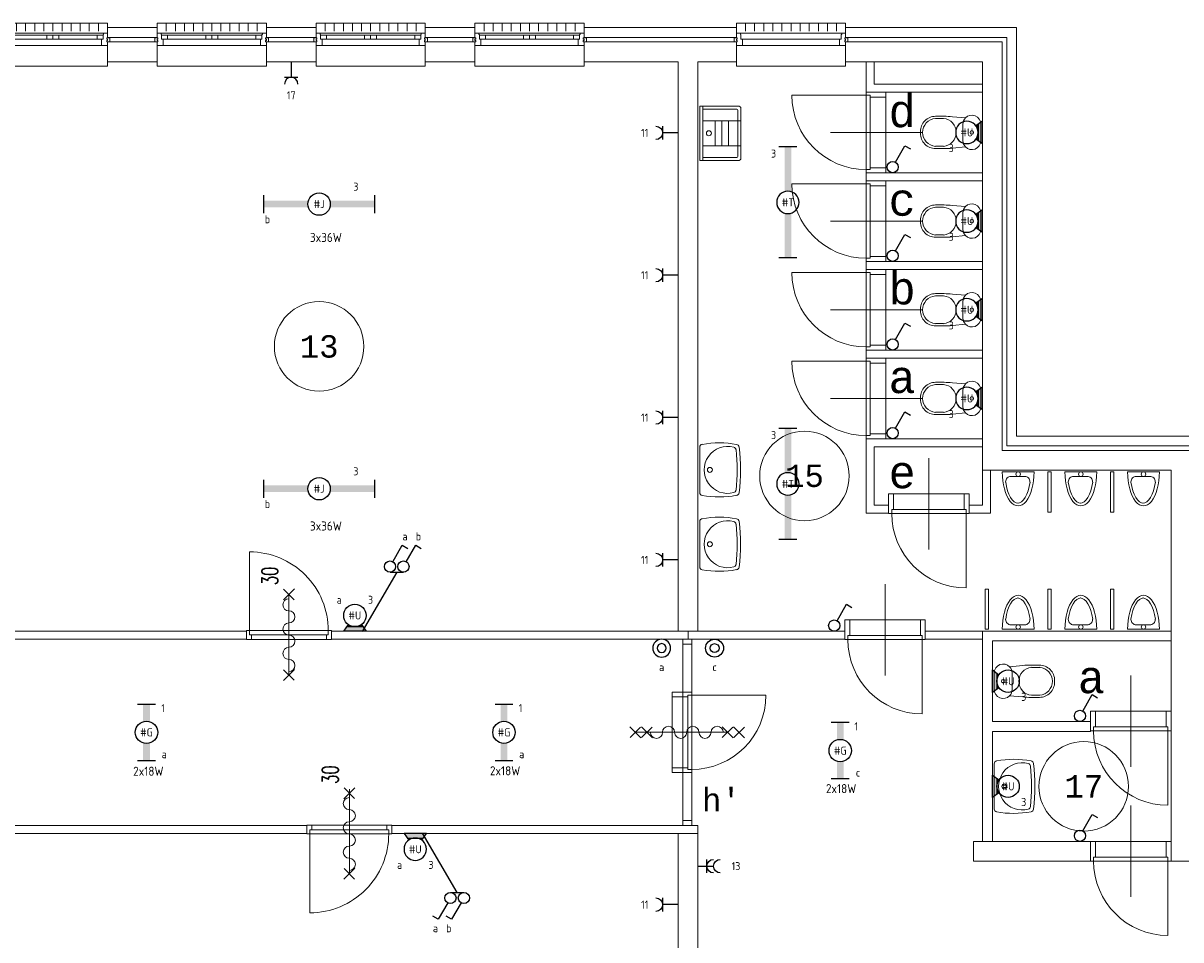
# Model space of a CAD drawing. Header units: millimetres. Extents: x 3141 to 84785, y 12240 to 40624.
# Tile 15 of 19: x 56864 to 69798, y 24824 to 35059. Entities that reach past the tile are written whole.
import ezdxf
from ezdxf.enums import TextEntityAlignment as Align
from ezdxf.xclip import XClip

# ---------------------------------------------------------------- set-up
doc = ezdxf.new("R2010")
doc.units = ezdxf.units.MM
doc.header["$LTSCALE"] = 50
doc.header["$XCLIPFRAME"] = 0
doc.layers.get('0').update_dxf_attribs({"linetype": 'CONTINUOUS'})
for name, color, linetype in [('EL6222--', 3, 'CONTINUOUS'), ('EL6311--', 3, 'CONTINUOUS'), ('Xref', 8, 'CONTINUOUS'), ('Xref-beg26$0$AL$1A---_ALGEMEEN', 8, 'CONTINUOUS'), ('Xref-beg26$0$AT$1A---_TEKST035', 8, 'CONTINUOUS'), ('Xref-beg26$0$AT$1A---_TEKST050', 8, 'CONTINUOUS'), ('Xref-beg26$0$AT$1A---_TEKST070', 8, 'CONTINUOUS')]:
    doc.layers.add(name, color=color, linetype=linetype)
doc.styles.add('buro-018', font='Isocp.shx', dxfattribs={"height": 90})
doc.styles.add('Xref-beg26$0$MONOTXT', font='MONOTXT')
doc.styles.add('Xref-beg26$0$ROMANS', font='ROMANS')

# ---------------------------------------------------------------- blocks, each defined once
blk = doc.blocks.new('*O76')
at = {"layer": 'Xref-beg26$0$AL$1A---_ALGEMEEN', "color": 0, "linetype": 'Continuous', "lineweight": 0}
for p, q in [((-565.5, 130), (565.5, 130)), ((-508.33, 240), (-508.33, 150)), ((-406.66, 240), (-406.66, 150)), ((-305, 240), (-305, 150)), ((-203.33, 240), (-203.33, 150)), ((-101.66, 240), (-101.66, 150)), ((0, 240), (0, 150)), ((101.66, 240), (101.66, 150)), ((203.33, 240), (203.33, 150)), ((305, 240), (305, 150)), ((406.66, 240), (406.66, 150)), ((508.33, 240), (508.33, 150)), ((-493, 106), (-67, 106)), ((-493, 63), (-67, 63)), ((67, 106), (493, 106)), ((67, 63), (493, 63)), ((-543, -9), (543, -9))]:
    blk.add_line(p, q, dxfattribs=at)
for points in [[(-610, 190), (-610, 240), (610, 240), (610, 190)], [(-610, -190), (-610, -240), (610, -240), (610, -190)]]:
    blk.add_lwpolyline(points, dxfattribs=at)
for points in [[(-610, -9), (-545.15, -9), (-543, -6.86), (-543, 63), (-560, 63), (-560, 114), (-565.5, 114), (-565.5, 127.78), (-567.72, 130), (-610, 130), (-610, 76), (-601, 76), (-601, 60), (-610, 60), (-610, 46), (-601, 46), (-601, 30), (-610, 30)], [(610, -9), (545.15, -9), (543, -6.86), (543, 63), (560, 63), (560, 114), (565.5, 114), (565.5, 127.78), (567.72, 130), (610, 130), (610, 76), (601, 76), (601, 60), (610, 60), (610, 46), (601, 46), (601, 30), (610, 30)], [(-635, 30), (-601, 30), (-601, 46), (-610, 46), (-610, 60), (-601, 60), (-601, 76), (-635, 76)], [(-560, 106), (-493, 106), (-493, 63), (-560, 63)], [(-67, 106), (0, 106), (0, 63), (-67, 63)], [(67, 106), (0, 106), (0, 63), (67, 63)], [(560, 106), (493, 106), (493, 63), (560, 63)], [(635, 30), (601, 30), (601, 46), (610, 46), (610, 60), (601, 60), (601, 76), (635, 76)]]:
    blk.add_lwpolyline(points, close=True, dxfattribs=at)
blk = doc.blocks.new('*O77')
at = {"layer": 'Xref-beg26$0$AL$1A---_ALGEMEEN', "color": 0, "linetype": 'Continuous', "lineweight": 0}
for p, q in [((-565.5, 130), (565.5, 130)), ((-508.33, 240), (-508.33, 150)), ((-406.66, 240), (-406.66, 150)), ((-305, 240), (-305, 150)), ((-203.33, 240), (-203.33, 150)), ((-101.66, 240), (-101.66, 150)), ((0, 240), (0, 150)), ((101.66, 240), (101.66, 150)), ((203.33, 240), (203.33, 150)), ((305, 240), (305, 150)), ((406.66, 240), (406.66, 150)), ((508.33, 240), (508.33, 150)), ((-493, 106), (-67, 106)), ((-493, 63), (-67, 63)), ((67, 106), (493, 106)), ((67, 63), (493, 63)), ((-543, -9), (543, -9))]:
    blk.add_line(p, q, dxfattribs=at)
for points in [[(-610, 190), (-610, 240), (610, 240), (610, 190)], [(-610, -190), (-610, -240), (610, -240), (610, -190)]]:
    blk.add_lwpolyline(points, dxfattribs=at)
for points in [[(-610, -9), (-545.15, -9), (-543, -6.86), (-543, 63), (-560, 63), (-560, 114), (-565.5, 114), (-565.5, 127.78), (-567.72, 130), (-610, 130), (-610, 76), (-601, 76), (-601, 60), (-610, 60), (-610, 46), (-601, 46), (-601, 30), (-610, 30)], [(610, -9), (545.15, -9), (543, -6.86), (543, 63), (560, 63), (560, 114), (565.5, 114), (565.5, 127.78), (567.72, 130), (610, 130), (610, 76), (601, 76), (601, 60), (610, 60), (610, 46), (601, 46), (601, 30), (610, 30)], [(-635, 30), (-601, 30), (-601, 46), (-610, 46), (-610, 60), (-601, 60), (-601, 76), (-635, 76)], [(-560, 106), (-493, 106), (-493, 63), (-560, 63)], [(-67, 106), (0, 106), (0, 63), (-67, 63)], [(67, 106), (0, 106), (0, 63), (67, 63)], [(560, 106), (493, 106), (493, 63), (560, 63)], [(635, 30), (601, 30), (601, 46), (610, 46), (610, 60), (601, 60), (601, 76), (635, 76)]]:
    blk.add_lwpolyline(points, close=True, dxfattribs=at)
blk = doc.blocks.new('*O78')
at = {"layer": 'Xref-beg26$0$AL$1A---_ALGEMEEN', "color": 0, "linetype": 'Continuous', "lineweight": 0}
for p, q in [((-565.5, 130), (565.5, 130)), ((-508.33, 240), (-508.33, 150)), ((-406.66, 240), (-406.66, 150)), ((-305, 240), (-305, 150)), ((-203.33, 240), (-203.33, 150)), ((-101.66, 240), (-101.66, 150)), ((0, 240), (0, 150)), ((101.66, 240), (101.66, 150)), ((203.33, 240), (203.33, 150)), ((305, 240), (305, 150)), ((406.66, 240), (406.66, 150)), ((508.33, 240), (508.33, 150)), ((-493, 106), (-67, 106)), ((-493, 63), (-67, 63)), ((67, 106), (493, 106)), ((67, 63), (493, 63)), ((-543, -9), (543, -9))]:
    blk.add_line(p, q, dxfattribs=at)
for points in [[(-610, 190), (-610, 240), (610, 240), (610, 190)], [(-610, -190), (-610, -240), (610, -240), (610, -190)]]:
    blk.add_lwpolyline(points, dxfattribs=at)
for points in [[(-610, -9), (-545.15, -9), (-543, -6.86), (-543, 63), (-560, 63), (-560, 114), (-565.5, 114), (-565.5, 127.78), (-567.72, 130), (-610, 130), (-610, 76), (-601, 76), (-601, 60), (-610, 60), (-610, 46), (-601, 46), (-601, 30), (-610, 30)], [(610, -9), (545.15, -9), (543, -6.86), (543, 63), (560, 63), (560, 114), (565.5, 114), (565.5, 127.78), (567.72, 130), (610, 130), (610, 76), (601, 76), (601, 60), (610, 60), (610, 46), (601, 46), (601, 30), (610, 30)], [(-635, 30), (-601, 30), (-601, 46), (-610, 46), (-610, 60), (-601, 60), (-601, 76), (-635, 76)], [(-560, 106), (-493, 106), (-493, 63), (-560, 63)], [(-67, 106), (0, 106), (0, 63), (-67, 63)], [(67, 106), (0, 106), (0, 63), (67, 63)], [(560, 106), (493, 106), (493, 63), (560, 63)], [(635, 30), (601, 30), (601, 46), (610, 46), (610, 60), (601, 60), (601, 76), (635, 76)]]:
    blk.add_lwpolyline(points, close=True, dxfattribs=at)
blk = doc.blocks.new('*O79')
at = {"layer": 'Xref-beg26$0$AL$1A---_ALGEMEEN', "color": 0, "linetype": 'Continuous', "lineweight": 0}
for p, q in [((-565.5, 130), (565.5, 130)), ((-508.33, 240), (-508.33, 150)), ((-406.66, 240), (-406.66, 150)), ((-305, 240), (-305, 150)), ((-203.33, 240), (-203.33, 150)), ((-101.66, 240), (-101.66, 150)), ((0, 240), (0, 150)), ((101.66, 240), (101.66, 150)), ((203.33, 240), (203.33, 150)), ((305, 240), (305, 150)), ((406.66, 240), (406.66, 150)), ((508.33, 240), (508.33, 150)), ((-493, 106), (-67, 106)), ((-493, 63), (-67, 63)), ((67, 106), (493, 106)), ((67, 63), (493, 63)), ((-543, -9), (543, -9))]:
    blk.add_line(p, q, dxfattribs=at)
for points in [[(-610, 190), (-610, 240), (610, 240), (610, 190)], [(-610, -190), (-610, -240), (610, -240), (610, -190)]]:
    blk.add_lwpolyline(points, dxfattribs=at)
for points in [[(-610, -9), (-545.15, -9), (-543, -6.86), (-543, 63), (-560, 63), (-560, 114), (-565.5, 114), (-565.5, 127.78), (-567.72, 130), (-610, 130), (-610, 76), (-601, 76), (-601, 60), (-610, 60), (-610, 46), (-601, 46), (-601, 30), (-610, 30)], [(610, -9), (545.15, -9), (543, -6.86), (543, 63), (560, 63), (560, 114), (565.5, 114), (565.5, 127.78), (567.72, 130), (610, 130), (610, 76), (601, 76), (601, 60), (610, 60), (610, 46), (601, 46), (601, 30), (610, 30)], [(-635, 30), (-601, 30), (-601, 46), (-610, 46), (-610, 60), (-601, 60), (-601, 76), (-635, 76)], [(-560, 106), (-493, 106), (-493, 63), (-560, 63)], [(-67, 106), (0, 106), (0, 63), (-67, 63)], [(67, 106), (0, 106), (0, 63), (67, 63)], [(560, 106), (493, 106), (493, 63), (560, 63)], [(635, 30), (601, 30), (601, 46), (610, 46), (610, 60), (601, 60), (601, 76), (635, 76)]]:
    blk.add_lwpolyline(points, close=True, dxfattribs=at)
blk = doc.blocks.new('*O92')
at = {"layer": 'Xref-beg26$0$AL$1A---_ALGEMEEN', "color": 0, "linetype": 'Continuous', "lineweight": 0}
for p, q in [((-565.5, 130), (565.5, 130)), ((-508.33, 240), (-508.33, 150)), ((-406.66, 240), (-406.66, 150)), ((-305, 240), (-305, 150)), ((-203.33, 240), (-203.33, 150)), ((-101.66, 240), (-101.66, 150)), ((0, 240), (0, 150)), ((101.66, 240), (101.66, 150)), ((203.33, 240), (203.33, 150)), ((305, 240), (305, 150)), ((406.66, 240), (406.66, 150)), ((508.33, 240), (508.33, 150)), ((-543, 63), (543, 63)), ((-543, -9), (543, -9))]:
    blk.add_line(p, q, dxfattribs=at)
for points in [[(-610, 190), (-610, 240), (610, 240), (610, 190)], [(-610, -190), (-610, -240), (610, -240), (610, -190)]]:
    blk.add_lwpolyline(points, dxfattribs=at)
for points in [[(-610, -9), (-545.15, -9), (-543, -6.86), (-543, 63), (-560, 63), (-560, 114), (-565.5, 114), (-565.5, 127.78), (-567.72, 130), (-610, 130), (-610, 76), (-601, 76), (-601, 60), (-610, 60), (-610, 46), (-601, 46), (-601, 30), (-610, 30)], [(610, -9), (545.15, -9), (543, -6.86), (543, 63), (560, 63), (560, 114), (565.5, 114), (565.5, 127.78), (567.72, 130), (610, 130), (610, 76), (601, 76), (601, 60), (610, 60), (610, 46), (601, 46), (601, 30), (610, 30)], [(-635, 30), (-601, 30), (-601, 46), (-610, 46), (-610, 60), (-601, 60), (-601, 76), (-635, 76)], [(635, 30), (601, 30), (601, 46), (610, 46), (610, 60), (601, 60), (601, 76), (635, 76)]]:
    blk.add_lwpolyline(points, close=True, dxfattribs=at)
blk = doc.blocks.new('Xref-beg26$0$ED0881')
at = {"layer": 'Xref-beg26$0$AL$1A---_ALGEMEEN', "color": 0, "linetype": 'Continuous', "lineweight": 0}
for p, q in [((475, -400), (475, 500)), ((915, 0), (35, 0)), ((55, 100), (895, 100)), ((55, 45), (895, 45))]:
    blk.add_line(p, q, dxfattribs=at)
for points in [[(55, 100), (0, 100), (0, 0), (35, 0), (35, 45), (55, 45), (55, 100)], [(950, 0), (915, 0), (915, 45), (895, 45), (895, 100), (950, 100), (950, 0)]]:
    blk.add_lwpolyline(points, close=True, dxfattribs=at)
blk.add_lwpolyline([(35, 0), (35, -880, 0.414214), (915, 0)], format="xyb", dxfattribs=at)
blk = doc.blocks.new('Xref-beg26$0$ED0831')
at = {"layer": 'Xref-beg26$0$AL$1A---_ALGEMEEN', "color": 0, "linetype": 'Continuous', "lineweight": 0}
for p, q in [((450, -400), (450, 620)), ((0, 0), (0, 220)), ((0, 220), (55, 220)), ((55, 220), (845, 220)), ((55, 220), (55, 45)), ((900, 220), (845, 220)), ((845, 220), (845, 45)), ((900, 0), (900, 220)), ((35, 0), (0, 0)), ((55, 45), (35, 45)), ((35, 45), (35, 0)), ((35, 0), (35, -830)), ((865, 0), (35, 0)), ((55, 45), (845, 45)), ((845, 45), (865, 45)), ((865, 45), (865, 0)), ((865, 0), (900, 0))]:
    blk.add_line(p, q, dxfattribs=at)
blk.add_arc((35, 0), 830, 270, 360, dxfattribs=at)
blk = doc.blocks.new('Xref-beg26$0$CLOS02')
at = {"layer": 'Xref-beg26$0$AL$1A---_ALGEMEEN', "color": 0, "linetype": 'Continuous', "lineweight": 0}
for p, q in [((-92, -220), (92, -220)), ((-155, -528), (-155, -436)), ((155, -528), (155, -436)), ((-1, -670), (1, -670))]:
    blk.add_line(p, q, dxfattribs=at)
blk.add_lwpolyline([(-176, -338), (-162, -192, -0.674333), (-92, -20), (92, -20, -0.674333), (162, -192), (176, -338, -0.023285), (180, -431), (180, -525, -0.414214), (10, -695), (-10, -695, -0.414214), (-180, -525), (-180, -431, -0.023285), (-176, -338)], format="xyb", dxfattribs=at)
blk.add_circle((0, -120), 20, dxfattribs=at)
for centre, radius, start, end in [((-92, -120), 100, 225.9727, 270), ((92, -120), 100, 270, 314.0273), ((0, -450), 156, 4.9264, 175.0736), ((0, -514), 156, 184.9259, 355.0741)]:
    blk.add_arc(centre, radius, start, end, dxfattribs=at)
blk = doc.blocks.new('Xref-beg26$0$UG61')
at = {"layer": 'Xref-beg26$0$AL$1A---_ALGEMEEN', "color": 0, "linetype": 'Continuous', "lineweight": 0}
for p, q in [((305, -20), (-305, -20)), ((-305, -20), (-305, -450)), ((305, -55), (-305, -55)), ((-270, -435), (-270, -55)), ((-140, -55), (-140, -480)), ((140, -55), (140, -480)), ((270, -55), (270, -435)), ((305, -450), (305, -20)), ((140, -192), (-140, -192)), ((140, -268), (-140, -268)), ((140, -342), (-140, -342)), ((-275, -480), (275, -480)), ((260, -445), (-260, -445))]:
    blk.add_line(p, q, dxfattribs=at)
blk.add_circle((-1, -122), 28.1, dxfattribs=at)
for centre, radius, start, end in [((-275, -450), 30, 180, 270), ((-260, -435), 10, 180, 270), ((260, -435), 10, 270, 360), ((275, -450), 30, 270, 360)]:
    blk.add_arc(centre, radius, start, end, dxfattribs=at)
blk = doc.blocks.new('Xref-beg26$0$WT01')
at = {"layer": 'Xref-beg26$0$AL$1A---_ALGEMEEN', "color": 0, "linetype": 'Continuous', "lineweight": 0}
blk.add_line((-253, -20), (253, -20), dxfattribs=at)
blk.add_circle((0, -133), 28.1, dxfattribs=at)
for centre, radius, start, end in [((766, -236), 1068, 169.7983, 190.5514), ((-253, -53), 33, 90, 169.9973), ((0, -332), 263, 344.8667, 195.1333), ((253, -53), 33, 10.0027, 90), ((-766, -236), 1068, 349.4486, 10.2017), ((-252, -426), 33, 190.3455, 263.1425), ((0, 1669), 2144, 263.1425, 276.8575), ((-222, -392), 33, 195.1333, 263.9582), ((0, 1707), 2144, 263.9582, 276.0418), ((222, -392), 33, 276.0418, 344.8667), ((252, -426), 33, 276.8575, 349.6545)]:
    blk.add_arc(centre, radius, start, end, dxfattribs=at)
blk = doc.blocks.new('Xref-beg26$0$URIN03')
at = {"layer": 'Xref-beg26$0$AL$1A---_ALGEMEEN', "color": 0, "linetype": 'Continuous', "lineweight": 0}
for p, q in [((-177, -50), (-178, -50)), ((178, -50), (177, -50))]:
    blk.add_line(p, q, dxfattribs=at)
blk.add_lwpolyline([(-178, -20), (178, -20)], dxfattribs=at)
for points in [[(7, -70), (-72, -70, 0.414214), (-132, -130), (-132, -133)], [(0, -70), (80, -70, -0.414214), (140, -130), (140, -133)]]:
    blk.add_lwpolyline(points, format="xyb", dxfattribs=at)
blk.add_circle((0, -45), 25, dxfattribs=at)
for centre, major_axis, ratio, start_param, end_param in [((0, -20), (0, -380), 0.467105, 4.712389, 7.853982), ((7, -20), (0, -350), 0.421429, 5.041111, 6.283185), ((0, -20), (0, -350), 0.421429, 0, 1.242074)]:
    blk.add_ellipse(centre, major_axis=major_axis, ratio=ratio, start_param=start_param, end_param=end_param, dxfattribs=at)
blk = doc.blocks.new('Xref-beg26$0$BRW60')
at = {"layer": 'Xref-beg26$0$AL$1A---_ALGEMEEN', "color": 0, "linetype": 'Continuous', "lineweight": 0}
for p, q in [((-61.42, 393.58), (61.44, 516.42)), ((59.2, 395.81), (-59.18, 514.19)), ((-61.42, -506.42), (61.44, -383.58)), ((59.2, -504.19), (-59.18, -385.81))]:
    blk.add_line(p, q, dxfattribs=at)
blk = doc.blocks.new('Xref-beg26$0$DR30BZ')
at = {"layer": 'Xref-beg26$0$AL$1A---_ALGEMEEN', "color": 0, "linetype": 'Continuous', "lineweight": 0}
blk.add_line((-450, 0), (450, 0), dxfattribs=at)
for centre, start, end in [((-339, 0), 180, 360), ((-204, 0), 360, 180), ((-68, 0), 180, 360), ((68, 0), 360, 180), ((204, 0), 180, 360), ((339, 0), 360, 180)]:
    blk.add_arc(centre, 67.8, start, end, dxfattribs=at)
at = {"layer": 'Xref-beg26$0$AL$1A---_ALGEMEEN', "color": 0, "linetype": 'Continuous', "lineweight": 0, "rotation": 270}
blk.add_blockref('Xref-beg26$0$BRW60', (0, 0), dxfattribs=at)
at = {"layer": 'Xref-beg26$0$AT$1A---_TEKST035', "linetype": 'Continuous', "lineweight": 0, "style": 'Xref-beg26$0$ROMANS', "width": 0.666667}
blk.add_text('30', height=180, dxfattribs=at).set_placement((559, 123))
blk = doc.blocks.new('*O138')
at = {"layer": 'Xref-beg26$0$AL$1A---_ALGEMEEN', "color": 0, "linetype": 'Continuous', "lineweight": 0}
blk.add_lwpolyline([(0, -407, 1), (0, -271, -1), (0, -136, 1), (0, 0, -1), (0, 136, 1), (0, 271, -1), (0, 407)], format="xyb", dxfattribs=at)
blk = doc.blocks.new('Xref-beg26$0$BRW00')
at = {"layer": 'Xref-beg26$0$AL$1A---_ALGEMEEN', "color": 0, "linetype": 'Continuous', "lineweight": 0}
blk.add_blockref('*O138', (0, 0), dxfattribs=at)
blk = doc.blocks.new('*O167')
at = {"layer": 'Xref-beg26$0$AL$1A---_ALGEMEEN', "color": 0, "linetype": 'Continuous', "lineweight": 0}
for p, q in [((-641.42, 61.43), (-518.58, -61.42)), ((-639.19, -59.18), (-520.81, 59.2)), ((-511.42, 61.43), (-388.58, -61.42)), ((-509.19, -59.18), (-390.81, 59.2)), ((450, 0.01), (-450, 0.01)), ((388.58, 61.43), (511.42, -61.42)), ((390.81, -59.18), (509.19, 59.2)), ((518.58, 61.43), (641.42, -61.42)), ((520.81, -59.18), (639.19, 59.2))]:
    blk.add_line(p, q, dxfattribs=at)
at = {"layer": 'Xref-beg26$0$AL$1A---_ALGEMEEN', "color": 0, "linetype": 'Continuous', "lineweight": 0, "rotation": 270}
blk.add_blockref('Xref-beg26$0$BRW00', (-5, 0.01), dxfattribs=at)
blk = doc.blocks.new('*O166')
at = {"layer": 'Xref-beg26$0$AL$1A---_ALGEMEEN', "color": 0, "linetype": 'Continuous', "lineweight": 0}
blk.add_line((-169.29, -695), (-169.29, 1005), dxfattribs=at)
for points in [[(-169.29, -1040), (-69.29, -1040), (-69.29, 1040), (-169.29, 1040)], [(-169.29, 985), (-69.29, 985), (-69.29, 1040), (-169.29, 1040)], [(-169.29, -1040), (-69.29, -1040), (-69.29, -985), (-169.29, -985)]]:
    blk.add_lwpolyline(points, close=True, dxfattribs=at)
at = {"layer": 'Xref-beg26$0$AL$1A---_ALGEMEEN', "color": 0, "linetype": 'Continuous', "lineweight": 0, "yscale": -1, "rotation": 270}
blk.add_blockref('Xref-beg26$0$ED0831', (-69.29, 450), dxfattribs=at)
at = {"layer": 'Xref-beg26$0$AL$1A---_ALGEMEEN', "color": 0, "linetype": 'Continuous', "lineweight": 0}
blk.add_blockref('*O167', (-119.29, -0.01), dxfattribs=at)
blk = doc.blocks.new('Xref-beg26')
at = {"layer": 'Xref-beg26$0$AL$1A---_ALGEMEEN', "linetype": 'Continuous', "lineweight": 0}
for points in [[(133943.43, 100393.82), (134498.43, 100393.82), (134498.43, 100283.82), (133943.43, 100283.82)], [(135718.43, 100393.82), (136273.43, 100393.82), (136273.43, 100283.82), (135718.43, 100283.82)], [(137493.43, 100393.82), (138048.43, 100393.82), (138048.43, 100283.82), (137493.43, 100283.82)], [(139268.43, 100283.82), (140970.43, 100283.82), (140970.43, 100393.82), (139268.43, 100393.82)], [(142190.43, 100393.82), (144100.43, 100393.82), (144100.43, 95833.82), (146160.43, 95833.82), (146160.43, 95723.82), (143990.43, 95723.82), (143990.43, 100283.82), (142190.43, 100283.82)], [(133943.43, 100233.82), (134498.43, 100233.82), (134498.43, 100013.82), (133943.43, 100013.82)], [(135718.43, 100233.82), (136273.43, 100233.82), (136273.43, 100013.82), (135718.43, 100013.82)], [(137493.43, 100233.82), (138048.43, 100233.82), (138048.43, 100013.82), (137493.43, 100013.82)], [(139268.43, 100233.82), (140970.43, 100233.82), (140970.43, 100013.82), (140540.43, 100013.82), (140540.43, 93656.32), (140320.43, 93656.32), (140320.43, 100013.82), (139268.43, 100013.82)], [(142190.43, 100233.82), (143940.43, 100233.82), (143940.43, 95673.82), (146160.43, 95673.82), (146160.43, 95453.82), (146045.43, 95453.82), (146045.43, 91308.82), (149460.43, 91308.82), (149460.43, 92088.82), (149570.43, 92088.82), (149570.43, 91308.82), (149620.43, 91308.82), (149620.43, 92088.82), (149840.43, 92088.82), (149840.43, 91198.82), (149730.43, 91088.82), (145825.43, 91088.82), (145825.43, 95453.82), (143720.43, 95453.82), (143720.43, 100013.82), (142190.43, 100013.82)], [(142510.43, 100013.82), (142420.43, 100013.82), (142420.43, 99673.82), (143720.43, 99673.82), (143720.43, 99763.82), (142510.43, 99763.82)], [(143720.43, 98683.82), (142420.43, 98683.82), (142420.43, 98773.82), (143720.43, 98773.82)], [(143720.43, 97693.82), (142420.43, 97693.82), (142420.43, 97783.82), (143720.43, 97783.82)], [(143720.43, 96703.82), (142420.43, 96703.82), (142420.43, 96793.82), (143720.43, 96793.82)], [(143720.43, 95803.82), (142420.43, 95803.82), (142420.43, 94973.82), (142670.43, 94973.82), (142670.43, 95063.82), (142510.43, 95063.82), (142510.43, 95713.82), (143720.43, 95713.82)], [(143720.43, 95453.82), (143810.43, 95453.82), (143810.43, 94973.82), (143570.43, 94973.82), (143570.43, 95063.82), (143720.43, 95063.82)], [(144487.93, 94983.82), (144487.93, 95433.82), (144447.93, 95433.82), (144447.93, 94983.82)], [(145187.93, 94983.82), (145187.93, 95433.82), (145147.93, 95433.82), (145147.93, 94983.82)], [(143787.93, 94126.32), (143787.93, 93676.32), (143747.93, 93676.32), (143747.93, 94126.32)], [(144487.93, 94126.32), (144487.93, 93676.32), (144447.93, 93676.32), (144447.93, 94126.32)], [(145187.93, 94126.32), (145187.93, 93676.32), (145147.93, 93676.32), (145147.93, 94126.32)], [(128200.43, 93566.32), (135495.43, 93566.32), (135495.43, 93656.32), (128200.43, 93656.32)], [(140430.43, 93656.32), (136445.43, 93656.32), (136445.43, 93566.32), (140430.43, 93566.32)], [(140430.43, 93566.32), (142180.43, 93566.32), (142180.43, 93656.32), (140430.43, 93656.32)], [(143080.43, 93566.32), (143720.43, 93566.32), (143720.43, 93656.32), (143080.43, 93656.32)], [(143720.43, 93656.32), (145825.43, 93656.32), (145825.43, 93546.32), (143830.43, 93546.32), (143830.43, 92646.82), (144925.43, 92646.82), (144925.43, 92536.82), (143830.43, 92536.82), (143830.43, 91308.82), (143720.43, 91308.82)], [(128875.43, 91396.32), (136170.43, 91396.32), (136170.43, 91486.32), (128875.43, 91486.32)], [(140540.43, 91486.32), (137120.43, 91486.32), (137120.43, 91396.32), (140540.43, 91396.32)], [(140320.43, 91396.32), (140540.43, 91396.32), (140540.43, 85038.82), (141080.43, 85038.82), (141080.43, 84818.82), (139268.43, 84818.82), (139268.43, 85038.82), (140320.43, 85038.82)], [(143620.43, 91088.82), (144925.43, 91088.82), (144925.43, 91308.82), (143620.43, 91308.82)], [(145825.43, 91308.82), (145825.43, 91308.82), (145770.43, 91308.82), (145770.43, 91308.82)]]:
    blk.add_lwpolyline(points, close=True, dxfattribs=at)
for centre in [(136307.93158, 96835.0837), (141730.4269, 95388.82475), (144850.42403, 91922.82062)]:
    blk.add_circle(centre, 500, dxfattribs=at)
for name, p in [('*O76', (133333.43, 100203.82)), ('*O77', (135108.43, 100203.82)), ('*O78', (136883.43, 100203.82)), ('*O79', (138658.43, 100203.82)), ('*O92', (141580.43, 100203.82)), ('*O166', (140539.72, 92526.31)), ('Xref-beg26$0$ED0881', (136170.43, 91391.32))]:
    blk.add_blockref(name, p, dxfattribs=at)
for name, p, rotation in [('Xref-beg26$0$ED0831', (142420.43, 99673.82), 270), ('Xref-beg26$0$ED0831', (142420.43, 98683.82), 270), ('Xref-beg26$0$ED0831', (142420.43, 97693.82), 270), ('Xref-beg26$0$ED0831', (142420.43, 96703.82), 270), ('Xref-beg26$0$WT01', (140540.43, 95456.32), 90), ('Xref-beg26$0$WT01', (140540.43, 94626.32), 90), ('Xref-beg26$0$DR30BZ', (135970.43, 93611.32), 90), ('Xref-beg26$0$URIN03', (144117.93, 93656.32), 180), ('Xref-beg26$0$URIN03', (144817.93, 93656.32), 180), ('Xref-beg26$0$URIN03', (145517.93, 93656.32), 180), ('Xref-beg26$0$CLOS02', (143830.43, 93096.57), 90), ('Xref-beg26$0$WT01', (143830.43, 91922.82), 90), ('Xref-beg26$0$DR30BZ', (136645.43, 91391.32), 90)]:
    blk.add_blockref(name, p, dxfattribs=dict(at, rotation=rotation))
at = {"layer": 'Xref-beg26$0$AL$1A---_ALGEMEEN', "linetype": 'Continuous', "lineweight": 0, "yscale": -1}
for name, p, rotation in [('Xref-beg26$0$UG61', (140540.43, 99213.82), 270), ('Xref-beg26$0$CLOS02', (143720.43, 99223.82), 90), ('Xref-beg26$0$CLOS02', (143720.43, 98233.82), 90), ('Xref-beg26$0$CLOS02', (143720.43, 97243.82), 90), ('Xref-beg26$0$CLOS02', (143720.43, 96253.82), 90), ('Xref-beg26$0$ED0831', (143570.43, 94968.82), 180), ('Xref-beg26$0$URIN03', (144117.93, 95453.82), 180), ('Xref-beg26$0$URIN03', (144817.93, 95453.82), 180), ('Xref-beg26$0$URIN03', (145517.93, 95453.82), 180), ('Xref-beg26$0$ED0831', (143080.43, 93561.32), 180), ('Xref-beg26$0$ED0831', (145825.43, 92541.82), 180), ('Xref-beg26$0$ED0831', (145825.43, 91088.82), 180)]:
    blk.add_blockref(name, p, dxfattribs=dict(at, rotation=rotation))
blk.add_blockref('Xref-beg26$0$ED0881', (135495.43, 93661.32), dxfattribs=at)
at = {"layer": 'Xref-beg26$0$AT$1A---_TEKST050', "linetype": 'Continuous', "lineweight": 0, "style": 'Xref-beg26$0$MONOTXT'}
for s, p in [('13', (136307.92, 96835.07)), ('15', (141730.41, 95388.81)), ('17', (144850.4, 91922.8)), ("h'", (140802.1, 91780.31))]:
    blk.add_text(s, height=250.00002, dxfattribs=at).set_placement(p, align=Align.MIDDLE)
at = {"layer": 'Xref-beg26$0$AT$1A---_TEKST070', "linetype": 'Continuous', "lineweight": 0, "style": 'Xref-beg26$0$MONOTXT'}
for s, p in [('d', (142669.95, 99458.98)), ('c', (142669.95, 98468.98)), ('b', (142669.95, 97478.98)), ('a', (142669.95, 96488.98)), ('e', (142669.95, 95426.51)), ('a', (144784.5, 93138.58))]:
    blk.add_text(s, height=349.99998, dxfattribs=at).set_placement(p, align=Align.MIDDLE_LEFT)
blk = doc.blocks.new('111304')
at = {"color": 0, "linetype": 'Continuous'}
for p, q in [((-1.5, 4.5), (1.5, 4.5)), ((0, 1), (0, 4.5))]:
    blk.add_line(p, q, dxfattribs=at)
blk.add_arc((0, 6), 1.5, 180, 0, dxfattribs=at)
at = {"color": 0, "linetype": 'Continuous', "style": 'buro-018'}
for tag, p in [('E_GKAST', (0, 11.5)), ('E_GROEP', (0, 8.5)), ('E_SGROEP', (4.5, 8.5))]:
    blk.add_attdef(tag, text='', height=1.8, dxfattribs=at).set_placement(p, align=Align.MIDDLE)
at = {"color": 0, "linetype": 'Continuous', "style": 'buro-018', "flags": 1}
for tag, p in [('E_VERMCODE', (13, 8.5)), ('E_MATCODE', (0, 0))]:
    blk.add_attdef(tag, text='', height=1.8, dxfattribs=at).set_placement(p, align=Align.MIDDLE)
blk = doc.blocks.new('E00135')
at = {"color": 0}
for p, q in [((-2.5, -3.5), (-1.45, -2.03)), ((-1.79, -2.5), (1.79, -2.5)), ((1.45, -2.03), (2.5, -3.5)), ((2.5, -3.5), (-2.5, -3.5))]:
    blk.add_line(p, q, dxfattribs=at)
for points in [[(-1.79, -2.5), (1.79, -2.5), (-2.5, -3.5), (2.5, -3.5)], [(-1.45, -2.03), (-0.5, -2.5), (-1.79, -2.5)], [(1.45, -2.03), (0.5, -2.5), (1.79, -2.5)]]:
    blk.add_solid(points, dxfattribs=at)
blk = doc.blocks.new('1115B3A-WA4')
at = {"color": 0, "linetype": 'Continuous'}
blk.add_circle((0, 0), 2.5, dxfattribs=at)
at = {"color": 0, "zscale": 50}
blk.add_blockref('E00135', (0, 0), dxfattribs=at)
at = {"color": 0, "linetype": 'Continuous', "style": 'buro-018'}
for tag, p in [('E_GKAST', (0, 8)), ('E_GROEP', (0, 5)), ('E_SGROEP', (4.5, 5)), ('E_ARMCODE', (0, 0)), ('E_SLET', (4.5, -1))]:
    blk.add_attdef(tag, text='', height=1.8, dxfattribs=at).set_placement(p, align=Align.MIDDLE)
blk = doc.blocks.new('1114A1')
at = {"color": 0, "linetype": 'Continuous'}
for p, q in [((0.62, 3.33), (2.74, 7)), ((2.74, 7), (3.95, 6.3))]:
    blk.add_line(p, q, dxfattribs=at)
blk.add_circle((0, 2.25), 1.25, dxfattribs=at)
at = {"color": 0, "linetype": 'Continuous', "style": 'buro-018'}
for tag, p in [('E_SLET1', (3.36, 9)), ('E_GROEP', (0, 0)), ('E_GKAST', (0, 0))]:
    blk.add_attdef(tag, text='', height=1.8, dxfattribs=at).set_placement(p, align=Align.MIDDLE)
at = {"color": 0, "linetype": 'Continuous', "style": 'buro-018', "flags": 1}
for tag in ['E_MATCODE', 'E_SGROEP']:
    blk.add_attdef(tag, text='', height=1.8, dxfattribs=at).set_placement((0, 0), align=Align.MIDDLE)
blk = doc.blocks.new('1115B61240')
at = {"color": 0}
for p, q in [((-12.4, 2), (-12.4, -2)), ((12.4, 2), (12.4, -2))]:
    blk.add_line(p, q, dxfattribs=at)
at = {"color": 0, "linetype": 'Continuous'}
blk.add_circle((0, 0), 2.5, dxfattribs=at)
at = {"color": 0}
for points in [[(-2.5, 0.75), (-12.4, 0.75), (-2.5, -0.75), (-12.4, -0.75)], [(2.5, 0.75), (12.4, 0.75), (2.5, -0.75), (12.4, -0.75)]]:
    blk.add_solid(points, dxfattribs=at)
at = {"color": 0, "linetype": 'Continuous', "style": 'buro-018'}
for tag, p in [('E_GKAST', (0, 8)), ('E_GROEP', (0, 5)), ('E_SGROEP', (4.5, 5)), ('E_ARMCODE', (0, 0)), ('E_SLET', (4.5, -3))]:
    blk.add_attdef(tag, text='', height=1.8, dxfattribs=at).set_placement(p, align=Align.MIDDLE)
blk = doc.blocks.new('1115B6630')
at = {"color": 0}
for p, q in [((-6.3, 2), (-6.3, -2)), ((6.3, 2), (6.3, -2))]:
    blk.add_line(p, q, dxfattribs=at)
at = {"color": 0, "linetype": 'Continuous'}
blk.add_circle((0, 0), 2.5, dxfattribs=at)
at = {"color": 0}
for points in [[(-2.5, 0.75), (-6.3, 0.75), (-2.5, -0.75), (-6.3, -0.75)], [(2.5, 0.75), (6.3, 0.75), (2.5, -0.75), (6.3, -0.75)]]:
    blk.add_solid(points, dxfattribs=at)
at = {"color": 0, "linetype": 'Continuous', "style": 'buro-018'}
for tag, p in [('E_GKAST', (0, 8)), ('E_GROEP', (0, 5)), ('E_SGROEP', (4.5, 5)), ('E_ARMCODE', (0, 0)), ('E_SLET', (4.5, -3))]:
    blk.add_attdef(tag, text='', height=1.8, dxfattribs=at).set_placement(p, align=Align.MIDDLE)
blk = doc.blocks.new('111410')
at = {"color": 0, "linetype": 'Continuous'}
for radius in [2, 1]:
    blk.add_circle((0, 3), radius, dxfattribs=at)
at = {"color": 0, "linetype": 'Continuous', "style": 'buro-018'}
for tag, p in [('E_SLET1', (0, 7)), ('E_GROEP', (0, 0)), ('E_GKAST', (0, 0))]:
    blk.add_attdef(tag, text='', height=1.8, dxfattribs=at).set_placement(p, align=Align.MIDDLE)
at = {"color": 0, "linetype": 'Continuous', "style": 'buro-018', "flags": 1}
for tag in ['E_MATCODE', 'E_SGROEP']:
    blk.add_attdef(tag, text='', height=1.8, dxfattribs=at).set_placement((0, 0), align=Align.MIDDLE)
blk = doc.blocks.new('111304A')
at = {"color": 0, "linetype": 'Continuous'}
for p, q in [((-1.5, 3), (1.5, 3)), ((0, 1), (0, 4.5))]:
    blk.add_line(p, q, dxfattribs=at)
for centre in [(0, 6), (0, 4.5)]:
    blk.add_arc(centre, 1.5, 180, 0, dxfattribs=at)
at = {"color": 0, "linetype": 'Continuous', "style": 'buro-018'}
for tag, p in [('E_GKAST', (0, 11.5)), ('E_GROEP', (0, 8.5)), ('E_SGROEP', (4.5, 8.5))]:
    blk.add_attdef(tag, text='', height=1.8, dxfattribs=at).set_placement(p, align=Align.MIDDLE)
at = {"color": 0, "linetype": 'Continuous', "style": 'buro-018', "flags": 1}
for tag, p in [('E_VERMCODE', (13, 8.5)), ('E_MATCODE', (0, 0))]:
    blk.add_attdef(tag, text='', height=1.8, dxfattribs=at).set_placement(p, align=Align.MIDDLE)

msp = doc.modelspace()

# ---------------------------------------------------------------- linework, layer by layer
at = {"layer": 'EL6311--', "color": 1}
for p, q in [((61038, 28929), (60650, 28268)), ((60963, 28929), (61113, 28929)), ((61713, 25354), (61325, 26014)), ((61638, 25354), (61788, 25354))]:
    msp.add_line(p, q, dxfattribs=at)

# ---------------------------------------------------------------- block references
at = {"layer": 'EL6222--'}
ref = msp.add_blockref('111304', (59859, 34679), dxfattribs=dict(at, xscale=50, yscale=50, zscale=50, rotation=180))
ref.add_attrib('E_GROEP', '17', dxfattribs={"layer": '0', "color": 1, "linetype": 'Continuous', "height": 90, "style": 'buro-018'}).set_placement((59859, 34254), align=Align.MIDDLE)
ref = msp.add_blockref('111304', (64233, 33834), dxfattribs=dict(at, xscale=-50, yscale=50, zscale=50, rotation=90))
ref.add_attrib('E_GROEP', '11', dxfattribs={"layer": '0', "color": 1, "linetype": 'Continuous', "height": 90, "style": 'buro-018'}).set_placement((63808, 33834), align=Align.MIDDLE)
ref = msp.add_blockref('111304', (64233, 32245), dxfattribs=dict(at, xscale=-50, yscale=50, zscale=50, rotation=90))
ref.add_attrib('E_GROEP', '11', dxfattribs={"layer": '0', "color": 1, "linetype": 'Continuous', "height": 90, "style": 'buro-018'}).set_placement((63808, 32245), align=Align.MIDDLE)
ref = msp.add_blockref('111304', (64233, 30655), dxfattribs=dict(at, xscale=-50, yscale=50, zscale=50, rotation=90))
ref.add_attrib('E_GROEP', '11', dxfattribs={"layer": '0', "color": 1, "linetype": 'Continuous', "height": 90, "style": 'buro-018'}).set_placement((63808, 30655), align=Align.MIDDLE)
ref = msp.add_blockref('111304', (64233, 29066), dxfattribs=dict(at, xscale=-50, yscale=50, zscale=50, rotation=90))
ref.add_attrib('E_GROEP', '11', dxfattribs={"layer": '0', "color": 1, "linetype": 'Continuous', "height": 90, "style": 'buro-018'}).set_placement((63808, 29066), align=Align.MIDDLE)
ref = msp.add_blockref('111304A', (64353, 25647), dxfattribs=dict(at, xscale=-50, yscale=50, zscale=50, rotation=270))
ref.add_attrib('E_GROEP', '13', dxfattribs={"layer": '0', "color": 1, "linetype": 'Continuous', "height": 90, "style": 'buro-018'}).set_placement((64828, 25647), align=Align.MIDDLE)
ref = msp.add_blockref('111304', (64233, 25217), dxfattribs=dict(at, xscale=-50, yscale=50, zscale=50, rotation=90))
ref.add_attrib('E_GROEP', '11', dxfattribs={"layer": '0', "color": 1, "linetype": 'Continuous', "height": 90, "style": 'buro-018'}).set_placement((63808, 25217), align=Align.MIDDLE)
at = {"layer": 'EL6311--'}
ref = msp.add_blockref('1115B3A-WA4', (67408, 33839), dxfattribs=dict(at, xscale=-50, yscale=50, zscale=50, rotation=90))
ref.add_attrib('E_ARMCODE', '#U', dxfattribs={"layer": '0', "color": 1, "linetype": 'Continuous', "height": 90, "style": 'buro-018'}).set_placement((67408, 33839), align=Align.MIDDLE)
ref.add_attrib('E_GROEP', '3', dxfattribs={"layer": '0', "color": 1, "linetype": 'Continuous', "height": 90, "style": 'buro-018'}).set_placement((67233, 33664), align=Align.MIDDLE)
ref = msp.add_blockref('1115B61240', (65408, 33058), dxfattribs=dict(at, xscale=-50, yscale=50, zscale=50, rotation=270))
ref.add_attrib('E_ARMCODE', '#T', dxfattribs={"layer": '0', "color": 1, "linetype": 'Continuous', "height": 90, "style": 'buro-018'}).set_placement((65408, 33058), align=Align.MIDDLE)
ref.add_attrib('E_GROEP', '3', dxfattribs={"layer": '0', "color": 1, "linetype": 'Continuous', "height": 90, "style": 'buro-018'}).set_placement((65248, 33603), align=Align.MIDDLE)
at = {"layer": 'EL6311--', "xscale": 50, "yscale": 50, "zscale": 50}
for p in [(66579, 33339), (66579, 32349), (66579, 31359), (66579, 30369), (65926, 28221), (68671, 27212), (68671, 25874)]:
    msp.add_blockref('1114A1', p, dxfattribs=at)
at = {"layer": 'EL6311--'}
ref = msp.add_blockref('1115B61240', (60171, 33039), dxfattribs=dict(at, xscale=50, yscale=50, zscale=50))
ref.add_attrib('E_ARMCODE', '#J', dxfattribs={"layer": '0', "color": 1, "linetype": 'Continuous', "height": 90, "style": 'buro-018'}).set_placement((60171, 33039), align=Align.MIDDLE)
ref.add_attrib('E_SLET', 'b', dxfattribs={"layer": '0', "color": 1, "linetype": 'Continuous', "height": 90, "style": 'buro-018'}).set_placement((59594, 32870), align=Align.MIDDLE)
ref.add_attrib('E_GROEP', '3', dxfattribs={"layer": '0', "color": 1, "linetype": 'Continuous', "height": 90, "style": 'buro-018'}).set_placement((60581, 33234), align=Align.MIDDLE)
ref = msp.add_blockref('1115B3A-WA4', (67408, 32849), dxfattribs=dict(at, xscale=-50, yscale=50, zscale=50, rotation=90))
ref.add_attrib('E_ARMCODE', '#U', dxfattribs={"layer": '0', "color": 1, "linetype": 'Continuous', "height": 90, "style": 'buro-018'}).set_placement((67408, 32849), align=Align.MIDDLE)
ref.add_attrib('E_GROEP', '3', dxfattribs={"layer": '0', "color": 1, "linetype": 'Continuous', "height": 90, "style": 'buro-018'}).set_placement((67233, 32674), align=Align.MIDDLE)
ref = msp.add_blockref('1115B3A-WA4', (67408, 31859), dxfattribs=dict(at, xscale=-50, yscale=50, zscale=50, rotation=90))
ref.add_attrib('E_ARMCODE', '#U', dxfattribs={"layer": '0', "color": 1, "linetype": 'Continuous', "height": 90, "style": 'buro-018'}).set_placement((67408, 31859), align=Align.MIDDLE)
ref.add_attrib('E_GROEP', '3', dxfattribs={"layer": '0', "color": 1, "linetype": 'Continuous', "height": 90, "style": 'buro-018'}).set_placement((67233, 31684), align=Align.MIDDLE)
ref = msp.add_blockref('1115B3A-WA4', (67408, 30869), dxfattribs=dict(at, xscale=-50, yscale=50, zscale=50, rotation=90))
ref.add_attrib('E_ARMCODE', '#U', dxfattribs={"layer": '0', "color": 1, "linetype": 'Continuous', "height": 90, "style": 'buro-018'}).set_placement((67408, 30869), align=Align.MIDDLE)
ref.add_attrib('E_GROEP', '3', dxfattribs={"layer": '0', "color": 1, "linetype": 'Continuous', "height": 90, "style": 'buro-018'}).set_placement((67233, 30694), align=Align.MIDDLE)
ref = msp.add_blockref('1115B61240', (65408, 29915), dxfattribs=dict(at, xscale=-50, yscale=50, zscale=50, rotation=270))
ref.add_attrib('E_ARMCODE', '#T', dxfattribs={"layer": '0', "color": 1, "linetype": 'Continuous', "height": 90, "style": 'buro-018'}).set_placement((65408, 29915), align=Align.MIDDLE)
ref.add_attrib('E_GROEP', '3', dxfattribs={"layer": '0', "color": 1, "linetype": 'Continuous', "height": 90, "style": 'buro-018'}).set_placement((65248, 30460), align=Align.MIDDLE)
ref = msp.add_blockref('1115B61240', (60171, 29861), dxfattribs=dict(at, xscale=50, yscale=50, zscale=50))
ref.add_attrib('E_ARMCODE', '#J', dxfattribs={"layer": '0', "color": 1, "linetype": 'Continuous', "height": 90, "style": 'buro-018'}).set_placement((60171, 29861), align=Align.MIDDLE)
ref.add_attrib('E_SLET', 'b', dxfattribs={"layer": '0', "color": 1, "linetype": 'Continuous', "height": 90, "style": 'buro-018'}).set_placement((59594, 29691), align=Align.MIDDLE)
ref.add_attrib('E_GROEP', '3', dxfattribs={"layer": '0', "color": 1, "linetype": 'Continuous', "height": 90, "style": 'buro-018'}).set_placement((60581, 30056), align=Align.MIDDLE)
ref = msp.add_blockref('1114A1', (60963, 28879), dxfattribs=dict(at, xscale=50, yscale=50, zscale=50))
ref.add_attrib('E_SLET1', 'a', dxfattribs={"layer": '0', "color": 1, "linetype": 'Continuous', "height": 90, "style": 'buro-018'}).set_placement((61130, 29329), align=Align.MIDDLE)
ref = msp.add_blockref('1114A1', (61113, 28879), dxfattribs=dict(at, xscale=50, yscale=50, zscale=50))
ref.add_attrib('E_SLET1', 'b', dxfattribs={"layer": '0', "color": 1, "linetype": 'Continuous', "height": 90, "style": 'buro-018'}).set_placement((61280, 29329), align=Align.MIDDLE)
ref = msp.add_blockref('1115B3A-WA4', (60570, 28446), dxfattribs=dict(at, xscale=50, yscale=50, zscale=50))
ref.add_attrib('E_ARMCODE', '#U', dxfattribs={"layer": '0', "color": 1, "linetype": 'Continuous', "height": 90, "style": 'buro-018'}).set_placement((60570, 28446), align=Align.MIDDLE)
ref.add_attrib('E_SLET', 'a', dxfattribs={"layer": '0', "color": 1, "linetype": 'Continuous', "height": 90, "style": 'buro-018'}).set_placement((60395, 28621), align=Align.MIDDLE)
ref.add_attrib('E_GROEP', '3', dxfattribs={"layer": '0', "color": 1, "linetype": 'Continuous', "height": 90, "style": 'buro-018'}).set_placement((60745, 28621), align=Align.MIDDLE)
ref = msp.add_blockref('111410', (63998, 28231), dxfattribs=dict(at, xscale=-50, yscale=50, zscale=50, rotation=180))
ref.add_attrib('E_SLET1', 'a', dxfattribs={"layer": '0', "color": 1, "linetype": 'Continuous', "height": 90, "style": 'buro-018'}).set_placement((63998, 27869), align=Align.MIDDLE)
ref = msp.add_blockref('111410', (64589, 28231), dxfattribs=dict(at, xscale=50, yscale=50, zscale=50, rotation=180))
ref.add_attrib('E_SLET1', 'c', dxfattribs={"layer": '0', "color": 1, "linetype": 'Continuous', "height": 90, "style": 'buro-018'}).set_placement((64589, 27869), align=Align.MIDDLE)
ref = msp.add_blockref('1115B3A-WA4', (67868, 27712), dxfattribs=dict(at, xscale=50, yscale=50, zscale=50, rotation=270))
ref.add_attrib('E_ARMCODE', '#U', dxfattribs={"layer": '0', "color": 1, "linetype": 'Continuous', "height": 90, "style": 'buro-018'}).set_placement((67868, 27712), align=Align.MIDDLE)
ref.add_attrib('E_GROEP', '3', dxfattribs={"layer": '0', "color": 1, "linetype": 'Continuous', "height": 90, "style": 'buro-018'}).set_placement((68043, 27537), align=Align.MIDDLE)
ref = msp.add_blockref('1115B6630', (58242, 27141), dxfattribs=dict(at, xscale=50, yscale=50, zscale=50, rotation=90))
ref.add_attrib('E_ARMCODE', '#G', dxfattribs={"layer": '0', "color": 1, "linetype": 'Continuous', "height": 90, "style": 'buro-018'}).set_placement((58242, 27141), align=Align.MIDDLE)
ref.add_attrib('E_SLET', 'a', dxfattribs={"layer": '0', "color": 1, "linetype": 'Continuous', "height": 90, "style": 'buro-018'}).set_placement((58440, 26897), align=Align.MIDDLE)
ref.add_attrib('E_GROEP', '1', dxfattribs={"layer": '0', "color": 1, "linetype": 'Continuous', "height": 90, "style": 'buro-018'}).set_placement((58427, 27411), align=Align.MIDDLE)
ref = msp.add_blockref('1115B6630', (62236, 27141), dxfattribs=dict(at, xscale=50, yscale=50, zscale=50, rotation=90))
ref.add_attrib('E_ARMCODE', '#G', dxfattribs={"layer": '0', "color": 1, "linetype": 'Continuous', "height": 90, "style": 'buro-018'}).set_placement((62236, 27141), align=Align.MIDDLE)
ref.add_attrib('E_SLET', 'a', dxfattribs={"layer": '0', "color": 1, "linetype": 'Continuous', "height": 90, "style": 'buro-018'}).set_placement((62434, 26897), align=Align.MIDDLE)
ref.add_attrib('E_GROEP', '1', dxfattribs={"layer": '0', "color": 1, "linetype": 'Continuous', "height": 90, "style": 'buro-018'}).set_placement((62421, 27411), align=Align.MIDDLE)
ref = msp.add_blockref('1115B6630', (65993, 26937), dxfattribs=dict(at, xscale=50, yscale=50, zscale=50, rotation=270))
ref.add_attrib('E_ARMCODE', '#G', dxfattribs={"layer": '0', "color": 1, "linetype": 'Continuous', "height": 90, "style": 'buro-018'}).set_placement((65993, 26937), align=Align.MIDDLE)
ref.add_attrib('E_SLET', 'c', dxfattribs={"layer": '0', "color": 1, "linetype": 'Continuous', "height": 90, "style": 'buro-018'}).set_placement((66191, 26692), align=Align.MIDDLE)
ref.add_attrib('E_GROEP', '1', dxfattribs={"layer": '0', "color": 1, "linetype": 'Continuous', "height": 90, "style": 'buro-018'}).set_placement((66172, 27207), align=Align.MIDDLE)
ref = msp.add_blockref('1115B3A-WA4', (67868, 26538), dxfattribs=dict(at, xscale=50, yscale=50, zscale=50, rotation=270))
ref.add_attrib('E_ARMCODE', '#U', dxfattribs={"layer": '0', "color": 1, "linetype": 'Continuous', "height": 90, "style": 'buro-018'}).set_placement((67868, 26538), align=Align.MIDDLE)
ref.add_attrib('E_GROEP', '3', dxfattribs={"layer": '0', "color": 1, "linetype": 'Continuous', "height": 90, "style": 'buro-018'}).set_placement((68043, 26363), align=Align.MIDDLE)
ref = msp.add_blockref('1115B3A-WA4', (61245, 25836), dxfattribs=dict(at, xscale=-50, yscale=50, zscale=50, rotation=180))
ref.add_attrib('E_ARMCODE', '#U', dxfattribs={"layer": '0', "color": 1, "linetype": 'Continuous', "height": 90, "style": 'buro-018'}).set_placement((61245, 25836), align=Align.MIDDLE)
ref.add_attrib('E_SLET', 'a', dxfattribs={"layer": '0', "color": 1, "linetype": 'Continuous', "height": 90, "style": 'buro-018'}).set_placement((61070, 25661), align=Align.MIDDLE)
ref.add_attrib('E_GROEP', '3', dxfattribs={"layer": '0', "color": 1, "linetype": 'Continuous', "height": 90, "style": 'buro-018'}).set_placement((61420, 25661), align=Align.MIDDLE)
ref = msp.add_blockref('1114A1', (61638, 25404), dxfattribs=dict(at, xscale=50, yscale=50, zscale=50, rotation=180))
ref.add_attrib('E_SLET1', 'a', dxfattribs={"layer": '0', "color": 1, "linetype": 'Continuous', "height": 90, "style": 'buro-018'}).set_placement((61470, 24954), align=Align.MIDDLE)
ref = msp.add_blockref('1114A1', (61788, 25404), dxfattribs=dict(at, xscale=50, yscale=50, zscale=50, rotation=180))
ref.add_attrib('E_SLET1', 'b', dxfattribs={"layer": '0', "color": 1, "linetype": 'Continuous', "height": 90, "style": 'buro-018'}).set_placement((61620, 24954), align=Align.MIDDLE)
at = {"layer": 'Xref'}
ref = msp.add_blockref('Xref-beg26', (-76137, -65385), dxfattribs=at)
XClip(ref).set_block_clipping_path([(78990.3724838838, 77624.9615581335), (160922.2916472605, 106219.4632938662)])

# ---------------------------------------------------------------- texts
at = {"layer": 'EL6222--', "color": 1, "style": 'buro-018'}
for s, p in [('3x36W', (60068, 32616)), ('3x36W', (60068, 29394)), ('2x18W', (58093, 26656)), ('2x18W', (62079, 26661)), ('2x18W', (65833, 26462))]:
    msp.add_text(s, height=101.2, dxfattribs=at).set_placement(p)

doc.saveas('drawing.dxf')
